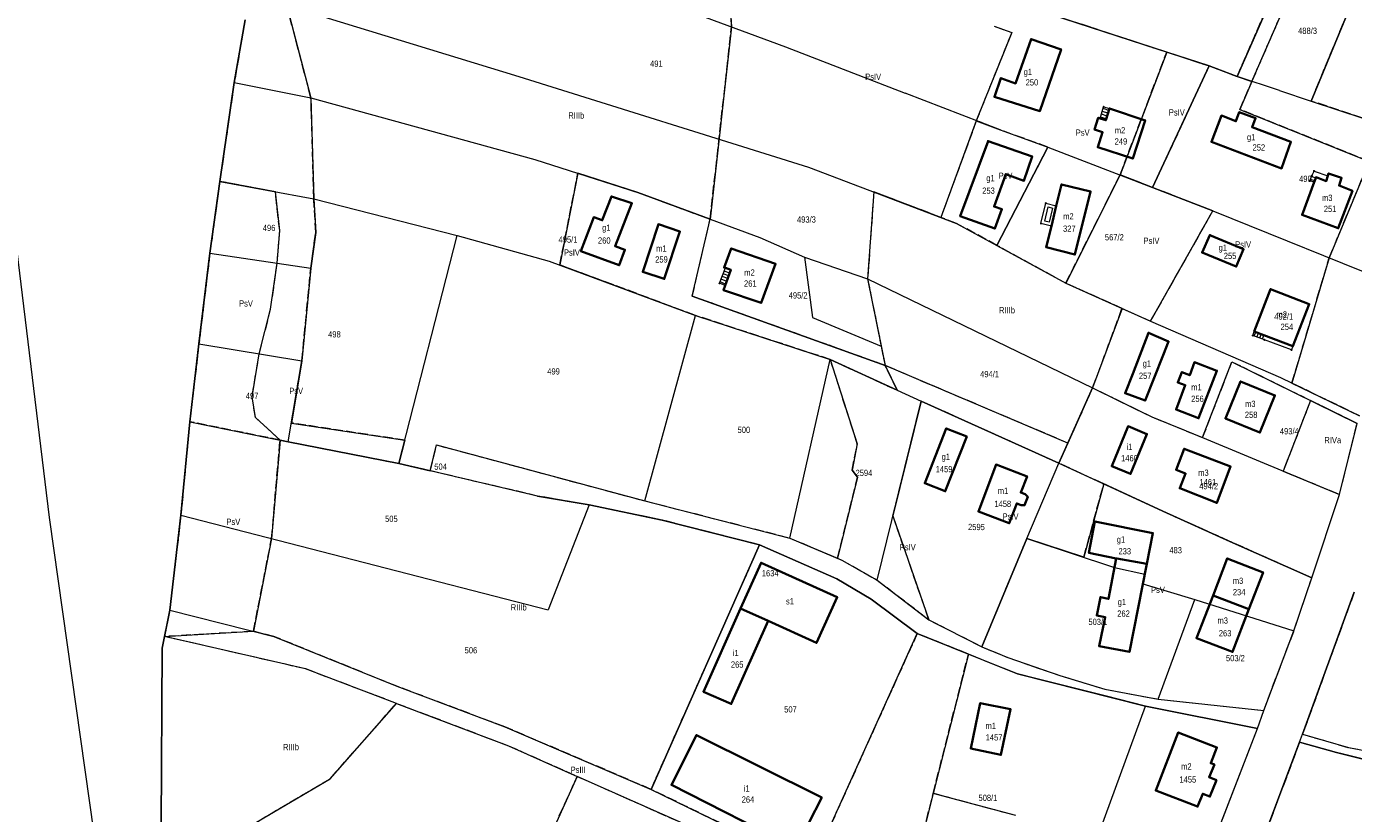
# Model space of a CAD drawing. Header units: metres. Extents: x 7496145 to 7500200, y 5498500 to 5502080.
# Tile 83 of 202: x 7497574 to 7497892, y 5500227 to 5500416. Entities that reach past the tile are written whole.
import ezdxf
from ezdxf.enums import TextEntityAlignment as Align

# ---------------------------------------------------------------- set-up
doc = ezdxf.new("R2010")
doc.units = ezdxf.units.M
doc.header["$MEASUREMENT"] = 0
for name, pattern in [('2.25_0.75', [3, 2.25, -0.75]), ('219-1000', [0]), ('egug-1000', [0])]:
    doc.linetypes.add(name, pattern=pattern)
doc.layers.get('0').update_dxf_attribs({"color": 2, "linetype": 'CONTINUOUS', "lineweight": 5})
for name, color, linetype in [('209-oznaczenie konturu klasyfikacyjnego', 7, 'CONTINUOUS'), ('211-numer działki ewidencyjnej', 7, 'CONTINUOUS'), ('217-kontur klasyfikacyjny', 7, 'CONTINUOUS'), ('218-kontur użytku gruntowego', 7, 'CONTINUOUS'), ('219-działka ewidencyjna', 7, 'CONTINUOUS'), ('312-budynek ewidencyjny', 7, 'CONTINUOUS'), ('312-oznaczenie budynku ewidencyjnego', 7, 'CONTINUOUS'), ('312-oznaczenie budynku ewidencyjnego-Atr117', 7, 'CONTINUOUS'), ('352-schody', 7, 'CONTINUOUS'), ('Punkt budynku', 7, 'CONTINUOUS'), ('wiatrołap', 7, 'CONTINUOUS')]:
    doc.layers.add(name, color=color, linetype=linetype)
doc.styles.get("Standard").update_dxf_attribs({"font": 'Working1250', "width": 0.75})

# ---------------------------------------------------------------- blocks, each defined once
blk = doc.blocks.new('PUNKTBUD')
at = {"color": 0}
blk.add_circle((0, 0), 0.09, dxfattribs=at)

msp = doc.modelspace()

# ---------------------------------------------------------------- linework, layer by layer
at = {"layer": '217-kontur klasyfikacyjny', "color": 3, "linetype": '2.25_0.75', "lineweight": 18, "flags": 128}
for points in [[(7497641.98, 5500398.47), (7497632.33, 5500435.52)], [(7497863.74, 5500403.6), (7497876.61, 5500432.86)], [(7497867.32, 5500402.41), (7497879.92, 5500431.37)], [(7497742.72, 5500415.5), (7497741.76, 5500430.18)], [(7497881.48, 5500397.71), (7497893, 5500425.51)], [(7497806.45, 5500422.7), (7497846.92, 5500409.44)], [(7497626.22, 5500417.19), (7497623.63, 5500402.15)], [(7497737.58, 5500369.42), (7497742.72, 5500415.5)], [(7497805.59, 5500415.6), (7497809.81, 5500414.15)], [(7497809.81, 5500414.15), (7497801.31, 5500393)], [(7497835.74, 5500380), (7497846.92, 5500409.44)], [(7497846.92, 5500409.44), (7497857.07, 5500406.12)], [(7497857.07, 5500406.12), (7497843.49, 5500377.01)], [(7497857.07, 5500406.12), (7497863.74, 5500403.6)], [(7497867.32, 5500402.41), (7497863.74, 5500403.6)], [(7497623.63, 5500402.15), (7497620.16, 5500378.44)], [(7497864.41, 5500395.71), (7497867.32, 5500402.41)], [(7497642.68, 5500374.26), (7497641.98, 5500398.47)], [(7497893.83, 5500393.61), (7497881.48, 5500397.71)], [(7497895.41, 5500383.24), (7497864.41, 5500395.71)], [(7497801.31, 5500393), (7497792.84, 5500369.82)], [(7497807.01, 5500390.79), (7497801.31, 5500393)], [(7497818.47, 5500386.67), (7497807.01, 5500390.79)], [(7497806.26, 5500363.13), (7497818.47, 5500386.67)], [(7497885.81, 5500360.13), (7497895.41, 5500383.24)], [(7497620.16, 5500378.44), (7497617.79, 5500361.23)], [(7497633.46, 5500375.97), (7497620.16, 5500378.44)], [(7497701.57, 5500358.45), (7497705.91, 5500380.42)], [(7497705.91, 5500380.42), (7497720.25, 5500375.82)], [(7497822.73, 5500354.07), (7497835.74, 5500380)], [(7497843.49, 5500377.01), (7497835.74, 5500380)], [(7497634.51, 5500366.73), (7497633.46, 5500375.97)], [(7497643.13, 5500366.22), (7497642.68, 5500374.26)], [(7497720.25, 5500375.82), (7497737.58, 5500369.42)], [(7497776.76, 5500375.94), (7497775.28, 5500355.13)], [(7497792.84, 5500369.82), (7497776.76, 5500375.94)], [(7497850.91, 5500374.11), (7497843.49, 5500377.01)], [(7497843.06, 5500344.97), (7497857.94, 5500371.37)], [(7497854.42, 5500372.74), (7497850.91, 5500374.11)], [(7497857.94, 5500371.37), (7497854.42, 5500372.74)], [(7497733.3, 5500350.96), (7497737.58, 5500369.42)], [(7497796.58, 5500368.4), (7497792.84, 5500369.82)], [(7497806.26, 5500363.13), (7497796.58, 5500368.4)], [(7497633.92, 5500358.86), (7497634.51, 5500366.73)], [(7497641.94, 5500357.68), (7497643.13, 5500366.22)], [(7497822.73, 5500354.07), (7497806.26, 5500363.13)], [(7497617.79, 5500361.23), (7497615.18, 5500339.55)], [(7497632.32, 5500347.86), (7497633.92, 5500358.86)], [(7497734.08, 5500346.35), (7497701.57, 5500358.45)], [(7497876.89, 5500330.13), (7497885.81, 5500360.13)], [(7497639.81, 5500335.46), (7497641.94, 5500357.68)], [(7497775.28, 5500355.13), (7497778.52, 5500339.02)], [(7497836.21, 5500348.04), (7497822.73, 5500354.07)], [(7497779.46, 5500334.37), (7497733.3, 5500350.96)], [(7497629.59, 5500337.16), (7497632.32, 5500347.86)], [(7497766.35, 5500335.79), (7497734.08, 5500346.35)], [(7497829.17, 5500328.99), (7497836.21, 5500348.04)], [(7497836.21, 5500348.04), (7497843.06, 5500344.97)], [(7497615.18, 5500339.55), (7497612.95, 5500320.89)], [(7497627.9, 5500326.85), (7497629.59, 5500337.16)], [(7497778.52, 5500339.02), (7497779.46, 5500334.37)], [(7497637.31, 5500320.58), (7497639.81, 5500335.46)], [(7497772.82, 5500315.59), (7497766.35, 5500335.79)], [(7497766.35, 5500335.79), (7497782.39, 5500328.42)], [(7497782.39, 5500328.42), (7497779.46, 5500334.37)], [(7497823.25, 5500315.77), (7497779.46, 5500334.37)], [(7497855.5, 5500317.08), (7497862.53, 5500335.25)], [(7497862.53, 5500335.25), (7497876.13, 5500328.56)], [(7497893.1, 5500322.31), (7497876.89, 5500330.13)], [(7497628.71, 5500321.88), (7497627.9, 5500326.85)], [(7497823.25, 5500315.77), (7497829.17, 5500328.99)], [(7497829.17, 5500328.99), (7497839.19, 5500324.09)], [(7497876.13, 5500328.56), (7497881.35, 5500325.99)], [(7497781.34, 5500298.34), (7497788.13, 5500325.85)], [(7497788.13, 5500325.85), (7497821.1, 5500310.97)], [(7497839.19, 5500324.09), (7497843.33, 5500322.07)], [(7497881.35, 5500325.99), (7497874.8, 5500309.07)], [(7497881.35, 5500325.99), (7497892.5, 5500320.5)], [(7497612.95, 5500320.89), (7497610.86, 5500298.55)], [(7497634.59, 5500316.51), (7497612.95, 5500320.89)], [(7497634.59, 5500316.51), (7497628.71, 5500321.88)], [(7497664.49, 5500316.48), (7497637.31, 5500320.58)], [(7497843.33, 5500322.07), (7497855.5, 5500317.08)], [(7497888.29, 5500303.48), (7497892.5, 5500320.5)], [(7497632.58, 5500292.95), (7497634.59, 5500316.51)], [(7497634.59, 5500316.51), (7497636.56, 5500316.11)], [(7497636.56, 5500316.11), (7497663.06, 5500310.9)], [(7497663.06, 5500310.9), (7497664.49, 5500316.48)], [(7497670.52, 5500309.14), (7497672.06, 5500315.34)], [(7497672.06, 5500315.34), (7497721.94, 5500301.93)], [(7497771.58, 5500309.31), (7497772.82, 5500315.59)], [(7497821.1, 5500310.97), (7497823.25, 5500315.77)], [(7497670.52, 5500309.14), (7497663.06, 5500310.9)], [(7497831.85, 5500305.99), (7497821.1, 5500310.97)], [(7497696.26, 5500303.1), (7497670.52, 5500309.14)], [(7497768.11, 5500288.18), (7497772.88, 5500307.6)], [(7497772.88, 5500307.6), (7497771.58, 5500309.31)], [(7497874.8, 5500309.07), (7497888.29, 5500303.48)], [(7497827.03, 5500288.42), (7497831.85, 5500305.99)], [(7497845.99, 5500299.44), (7497831.85, 5500305.99)], [(7497708.61, 5500300.95), (7497696.26, 5500303.1)], [(7497721.94, 5500301.93), (7497756.65, 5500293.04)], [(7497610.86, 5500298.55), (7497608.16, 5500275.72)], [(7497726.07, 5500297.33), (7497708.61, 5500300.95)], [(7497789.97, 5500273.46), (7497781.34, 5500298.34)], [(7497862.04, 5500292.23), (7497845.99, 5500299.44)], [(7497749.42, 5500291.38), (7497726.07, 5500297.33)], [(7497628.21, 5500270.69), (7497632.58, 5500292.95)], [(7497756.65, 5500293.04), (7497768.11, 5500288.18)], [(7497802.66, 5500267), (7497813.42, 5500292.93)], [(7497813.42, 5500292.93), (7497827.03, 5500288.42)], [(7497881.64, 5500283.47), (7497862.04, 5500292.23)], [(7497723.45, 5500232.84), (7497749.42, 5500291.38)], [(7497768.11, 5500288.18), (7497769.13, 5500287.75)], [(7497769.13, 5500287.75), (7497777.55, 5500282.98)], [(7497777.55, 5500282.98), (7497789.97, 5500273.46)], [(7497877.36, 5500270.77), (7497881.64, 5500283.47)], [(7497891.8, 5500280.06), (7497879.44, 5500246.05)], [(7497608.16, 5500275.72), (7497606.91, 5500269.45)], [(7497789.97, 5500273.46), (7497802.66, 5500267)], [(7497606.91, 5500269.45), (7497606.36, 5500266.67)], [(7497628.21, 5500270.69), (7497606.91, 5500269.45)], [(7497640.66, 5500261.7), (7497606.91, 5500269.45)], [(7497633.09, 5500269.47), (7497628.21, 5500270.69)], [(7497662.56, 5500257.52), (7497633.09, 5500269.47)], [(7497787.17, 5500270.17), (7497762.37, 5500215.3)], [(7497799.43, 5500265.22), (7497787.17, 5500270.17)], [(7497870.12, 5500251.75), (7497877.36, 5500270.77)], [(7497606.36, 5500266.67), (7497606.12, 5500224.3)], [(7497802.66, 5500267), (7497808.83, 5500264.41)], [(7497790.99, 5500231.88), (7497799.43, 5500265.22)], [(7497808.83, 5500264.41), (7497821.33, 5500260.1)], [(7497662.47, 5500253.44), (7497640.66, 5500261.7)], [(7497821.33, 5500260.1), (7497832.06, 5500256.85)], [(7497688.4, 5500247.81), (7497662.56, 5500257.52)], [(7497832.06, 5500256.85), (7497844.82, 5500254.46)], [(7497646.58, 5500235.37), (7497662.47, 5500253.44)], [(7497662.47, 5500253.44), (7497689.31, 5500243.27)], [(7497844.82, 5500254.46), (7497870.12, 5500251.75)], [(7497723.45, 5500232.84), (7497688.4, 5500247.81)], [(7497878.71, 5500244.1), (7497863.17, 5500202.65)], [(7497887.52, 5500241.66), (7497878.71, 5500244.1)], [(7497879.44, 5500246.05), (7497890.44, 5500242.84)], [(7497689.31, 5500243.27), (7497705.76, 5500235.95)], [(7497900.87, 5500238.36), (7497887.52, 5500241.66)], [(7497890.44, 5500242.84), (7497921.91, 5500236.96)], [(7497608.57, 5500212.99), (7497646.58, 5500235.37)], [(7497682.89, 5500185.48), (7497705.76, 5500235.95)], [(7497705.76, 5500235.95), (7497745.69, 5500218.18)], [(7497761.86, 5500214.11), (7497723.45, 5500232.84)], [(7497784.19, 5500205.02), (7497790.99, 5500231.88)], [(7497810.8, 5500226.54), (7497790.99, 5500231.88)]]:
    msp.add_lwpolyline(points, dxfattribs=at)
at = {"layer": '218-kontur użytku gruntowego', "color": 3, "linetype": 'egug-1000', "lineweight": 18, "flags": 128}
for points in [[(7497632.33, 5500435.52), (7497641.98, 5500398.47)], [(7497876.61, 5500432.86), (7497863.74, 5500403.6)], [(7497867.32, 5500402.41), (7497879.92, 5500431.37)], [(7497741.76, 5500430.18), (7497742.72, 5500415.5)], [(7497893, 5500425.51), (7497881.48, 5500397.71)], [(7497846.92, 5500409.44), (7497806.45, 5500422.7)], [(7497626.22, 5500417.19), (7497623.63, 5500402.15)], [(7497742.72, 5500415.5), (7497737.58, 5500369.42)], [(7497805.59, 5500415.6), (7497809.81, 5500414.15)], [(7497809.81, 5500414.15), (7497801.31, 5500393)], [(7497846.92, 5500409.44), (7497835.74, 5500380)], [(7497857.07, 5500406.12), (7497846.92, 5500409.44)], [(7497857.07, 5500406.12), (7497843.49, 5500377.01)], [(7497863.74, 5500403.6), (7497857.07, 5500406.12)], [(7497863.74, 5500403.6), (7497867.32, 5500402.41)], [(7497623.63, 5500402.15), (7497620.16, 5500378.44)], [(7497867.32, 5500402.41), (7497864.41, 5500395.71)], [(7497641.98, 5500398.47), (7497642.68, 5500374.26)], [(7497881.48, 5500397.71), (7497893.83, 5500393.61)], [(7497567.31, 5500395.88), (7497579.3, 5500297.93)], [(7497864.41, 5500395.71), (7497895.41, 5500383.24)], [(7497801.31, 5500393), (7497792.84, 5500369.82)], [(7497801.31, 5500393), (7497807.01, 5500390.79)], [(7497807.01, 5500390.79), (7497818.47, 5500386.67)], [(7497818.47, 5500386.67), (7497806.26, 5500363.13)], [(7497895.41, 5500383.24), (7497885.81, 5500360.13)], [(7497620.16, 5500378.44), (7497617.79, 5500361.23)], [(7497633.46, 5500375.97), (7497620.16, 5500378.44)], [(7497705.91, 5500380.42), (7497701.57, 5500358.45)], [(7497720.25, 5500375.82), (7497705.91, 5500380.42)], [(7497835.74, 5500380), (7497822.73, 5500354.07)], [(7497843.49, 5500377.01), (7497835.74, 5500380)], [(7497634.51, 5500366.73), (7497633.46, 5500375.97)], [(7497642.68, 5500374.26), (7497643.13, 5500366.22)], [(7497737.58, 5500369.42), (7497720.25, 5500375.82)], [(7497776.76, 5500375.94), (7497775.28, 5500355.13)], [(7497792.84, 5500369.82), (7497776.76, 5500375.94)], [(7497850.91, 5500374.11), (7497843.49, 5500377.01)], [(7497843.06, 5500344.97), (7497857.94, 5500371.37)], [(7497854.42, 5500372.74), (7497850.91, 5500374.11)], [(7497857.94, 5500371.37), (7497854.42, 5500372.74)], [(7497733.3, 5500350.96), (7497737.58, 5500369.42)], [(7497737.58, 5500369.42), (7497749.5, 5500365.03)], [(7497792.84, 5500369.82), (7497796.58, 5500368.4)], [(7497796.58, 5500368.4), (7497806.26, 5500363.13)], [(7497633.92, 5500358.86), (7497634.51, 5500366.73)], [(7497643.13, 5500366.22), (7497641.94, 5500357.68)], [(7497749.5, 5500365.03), (7497760.15, 5500360.31)], [(7497806.26, 5500363.13), (7497822.73, 5500354.07)], [(7497617.79, 5500361.23), (7497615.18, 5500339.55)], [(7497632.32, 5500347.86), (7497633.92, 5500358.86)], [(7497701.57, 5500358.45), (7497734.08, 5500346.35)], [(7497760.15, 5500360.31), (7497762.1, 5500345.86)], [(7497885.81, 5500360.13), (7497876.89, 5500330.13)], [(7497641.94, 5500357.68), (7497639.81, 5500335.46)], [(7497775.28, 5500355.13), (7497778.52, 5500339.02)], [(7497822.73, 5500354.07), (7497836.21, 5500348.04)], [(7497779.46, 5500334.37), (7497733.3, 5500350.96)], [(7497629.59, 5500337.16), (7497632.32, 5500347.86)], [(7497734.08, 5500346.35), (7497766.35, 5500335.79)], [(7497762.1, 5500345.86), (7497778.52, 5500339.02)], [(7497836.21, 5500348.04), (7497829.17, 5500328.99)], [(7497836.21, 5500348.04), (7497843.06, 5500344.97)], [(7497615.18, 5500339.55), (7497612.95, 5500320.89)], [(7497627.9, 5500326.85), (7497629.59, 5500337.16)], [(7497778.52, 5500339.02), (7497779.46, 5500334.37)], [(7497639.81, 5500335.46), (7497637.31, 5500320.58)], [(7497766.35, 5500335.79), (7497772.82, 5500315.59)], [(7497782.39, 5500328.42), (7497766.35, 5500335.79)], [(7497823.25, 5500315.77), (7497779.46, 5500334.37)], [(7497779.46, 5500334.37), (7497782.39, 5500328.42)], [(7497855.5, 5500317.08), (7497862.53, 5500335.25)], [(7497862.53, 5500335.25), (7497876.13, 5500328.56)], [(7497876.89, 5500330.13), (7497893.1, 5500322.31)], [(7497628.71, 5500321.88), (7497627.9, 5500326.85)], [(7497829.17, 5500328.99), (7497823.25, 5500315.77)], [(7497829.17, 5500328.99), (7497839.19, 5500324.09)], [(7497876.13, 5500328.56), (7497881.35, 5500325.99)], [(7497788.13, 5500325.85), (7497781.34, 5500298.34)], [(7497821.1, 5500310.97), (7497788.13, 5500325.85)], [(7497839.19, 5500324.09), (7497843.33, 5500322.07)], [(7497881.35, 5500325.99), (7497874.8, 5500309.07)], [(7497892.5, 5500320.5), (7497881.35, 5500325.99)], [(7497612.95, 5500320.89), (7497610.86, 5500298.55)], [(7497612.95, 5500320.89), (7497634.59, 5500316.51)], [(7497634.59, 5500316.51), (7497628.71, 5500321.88)], [(7497637.31, 5500320.58), (7497664.49, 5500316.48)], [(7497843.33, 5500322.07), (7497855.5, 5500317.08)], [(7497888.29, 5500303.48), (7497892.5, 5500320.5)], [(7497634.59, 5500316.51), (7497632.58, 5500292.95)], [(7497636.56, 5500316.11), (7497634.59, 5500316.51)], [(7497663.06, 5500310.9), (7497636.56, 5500316.11)], [(7497664.49, 5500316.48), (7497663.06, 5500310.9)], [(7497670.52, 5500309.14), (7497672.06, 5500315.34)], [(7497672.06, 5500315.34), (7497721.94, 5500301.93)], [(7497772.82, 5500315.59), (7497771.58, 5500309.31)], [(7497823.25, 5500315.77), (7497821.1, 5500310.97)], [(7497670.52, 5500309.14), (7497663.06, 5500310.9)], [(7497821.1, 5500310.97), (7497831.85, 5500305.99)], [(7497696.26, 5500303.1), (7497670.52, 5500309.14)], [(7497772.88, 5500307.6), (7497768.11, 5500288.18)], [(7497771.58, 5500309.31), (7497772.88, 5500307.6)], [(7497874.8, 5500309.07), (7497888.29, 5500303.48)], [(7497831.85, 5500305.99), (7497827.03, 5500288.42)], [(7497845.99, 5500299.44), (7497831.85, 5500305.99)], [(7497708.61, 5500300.95), (7497696.26, 5500303.1)], [(7497721.94, 5500301.93), (7497756.65, 5500293.04)], [(7497881.64, 5500283.47), (7497888.29, 5500303.48)], [(7497579.3, 5500297.93), (7497610.26, 5500078.75)], [(7497610.86, 5500298.55), (7497608.16, 5500275.72)], [(7497726.07, 5500297.33), (7497708.61, 5500300.95)], [(7497781.34, 5500298.34), (7497789.97, 5500273.46)], [(7497862.04, 5500292.23), (7497845.99, 5500299.44)], [(7497749.42, 5500291.38), (7497726.07, 5500297.33)], [(7497632.58, 5500292.95), (7497628.21, 5500270.69)], [(7497756.65, 5500293.04), (7497768.11, 5500288.18)], [(7497813.42, 5500292.93), (7497802.66, 5500267)], [(7497827.03, 5500288.42), (7497813.42, 5500292.93)], [(7497881.64, 5500283.47), (7497862.04, 5500292.23)], [(7497749.42, 5500291.38), (7497723.45, 5500232.84)], [(7497767.95, 5500283.28), (7497749.42, 5500291.38)], [(7497768.11, 5500288.18), (7497769.13, 5500287.75)], [(7497769.13, 5500287.75), (7497777.55, 5500282.98)], [(7497776.14, 5500278.39), (7497767.95, 5500283.28)], [(7497777.55, 5500282.98), (7497789.97, 5500273.46)], [(7497877.36, 5500270.77), (7497881.64, 5500283.47)], [(7497891.8, 5500280.06), (7497879.44, 5500246.05)], [(7497608.16, 5500275.72), (7497606.91, 5500269.45)], [(7497787.17, 5500270.17), (7497776.14, 5500278.39)], [(7497789.97, 5500273.46), (7497802.66, 5500267)], [(7497606.91, 5500269.45), (7497606.36, 5500266.67)], [(7497606.91, 5500269.45), (7497628.21, 5500270.69)], [(7497640.66, 5500261.7), (7497606.91, 5500269.45)], [(7497628.21, 5500270.69), (7497633.09, 5500269.47)], [(7497633.09, 5500269.47), (7497662.56, 5500257.52)], [(7497762.37, 5500215.3), (7497787.17, 5500270.17)], [(7497799.43, 5500265.22), (7497787.17, 5500270.17)], [(7497870.12, 5500251.75), (7497877.36, 5500270.77)], [(7497606.36, 5500266.67), (7497606.12, 5500224.3)], [(7497802.66, 5500267), (7497808.83, 5500264.41)], [(7497799.43, 5500265.22), (7497790.99, 5500231.88)], [(7497804.3, 5500263.25), (7497799.43, 5500265.22)], [(7497811.18, 5500260.47), (7497804.3, 5500263.25)], [(7497808.83, 5500264.41), (7497821.33, 5500260.1)], [(7497662.47, 5500253.44), (7497640.66, 5500261.7)], [(7497815.28, 5500259.44), (7497811.18, 5500260.47)], [(7497821.33, 5500260.1), (7497832.06, 5500256.85)], [(7497662.56, 5500257.52), (7497688.4, 5500247.81)], [(7497832.48, 5500255.13), (7497815.28, 5500259.44)], [(7497832.06, 5500256.85), (7497844.82, 5500254.46)], [(7497646.58, 5500235.37), (7497662.47, 5500253.44)], [(7497662.47, 5500253.44), (7497689.31, 5500243.27)], [(7497841.79, 5500252.8), (7497832.48, 5500255.13)], [(7497844.82, 5500254.46), (7497870.12, 5500251.75)], [(7497868.61, 5500247.38), (7497841.79, 5500252.8)], [(7497688.4, 5500247.81), (7497723.45, 5500232.84)], [(7497859, 5500222.46), (7497868.61, 5500247.38)], [(7497878.71, 5500244.1), (7497863.17, 5500202.65)], [(7497887.52, 5500241.66), (7497878.71, 5500244.1)], [(7497879.44, 5500246.05), (7497890.44, 5500242.84)], [(7497689.31, 5500243.27), (7497705.76, 5500235.95)], [(7497900.87, 5500238.36), (7497887.52, 5500241.66)], [(7497890.44, 5500242.84), (7497921.91, 5500236.96)], [(7497608.57, 5500212.99), (7497646.58, 5500235.37)], [(7497705.76, 5500235.95), (7497682.89, 5500185.48)], [(7497745.69, 5500218.18), (7497705.76, 5500235.95)], [(7497723.45, 5500232.84), (7497761.86, 5500214.11)], [(7497790.99, 5500231.88), (7497784.19, 5500205.02)], [(7497810.8, 5500226.54), (7497790.99, 5500231.88)]]:
    msp.add_lwpolyline(points, dxfattribs=at)
at = {"layer": '219-działka ewidencyjna', "color": 3, "linetype": '219-1000', "lineweight": 18, "flags": 128}
for points in [[(7497863.74, 5500403.6), (7497876.61, 5500432.86)], [(7497717.14, 5500424.99), (7497755.66, 5500410.7)], [(7497881.48, 5500397.71), (7497893, 5500425.51)], [(7497806.45, 5500422.7), (7497857.07, 5500406.12)], [(7497638.27, 5500419.92), (7497691.79, 5500403.55)], [(7497623.63, 5500402.15), (7497626.22, 5500417.19)], [(7497623.63, 5500402.15), (7497626.22, 5500417.19)], [(7497755.66, 5500410.7), (7497784.3, 5500399.59)], [(7497843.49, 5500377.01), (7497857.07, 5500406.12)], [(7497857.07, 5500406.12), (7497863.74, 5500403.6)], [(7497691.79, 5500403.55), (7497761.09, 5500381.89)], [(7497873.89, 5500400.23), (7497863.74, 5500403.6)], [(7497620.16, 5500378.44), (7497623.63, 5500402.15)], [(7497620.16, 5500378.44), (7497623.63, 5500402.15)], [(7497623.63, 5500402.15), (7497641.98, 5500398.47)], [(7497807.01, 5500390.79), (7497784.3, 5500399.59)], [(7497873.89, 5500400.23), (7497881.48, 5500397.71)], [(7497641.98, 5500398.47), (7497695.58, 5500383.73)], [(7497881.48, 5500397.71), (7497893.83, 5500393.61)], [(7497807.01, 5500390.79), (7497818.47, 5500386.67)], [(7497695.58, 5500383.73), (7497720.25, 5500375.82)], [(7497806.26, 5500363.13), (7497818.47, 5500386.67)], [(7497818.47, 5500386.67), (7497843.49, 5500377.01)], [(7497761.09, 5500381.89), (7497796.58, 5500368.4)], [(7497617.79, 5500361.23), (7497620.16, 5500378.44)], [(7497617.79, 5500361.23), (7497620.16, 5500378.44)], [(7497620.16, 5500378.44), (7497642.68, 5500374.26)], [(7497642.68, 5500374.26), (7497677.01, 5500365.47)], [(7497642.68, 5500374.26), (7497643.13, 5500366.22)], [(7497720.25, 5500375.82), (7497737.58, 5500369.42)], [(7497843.49, 5500377.01), (7497850.91, 5500374.11)], [(7497843.06, 5500344.97), (7497857.94, 5500371.37)], [(7497850.91, 5500374.11), (7497857.94, 5500371.37)], [(7497857.94, 5500371.37), (7497902.23, 5500353.51)], [(7497733.3, 5500350.96), (7497737.58, 5500369.42)], [(7497737.58, 5500369.42), (7497749.5, 5500365.03)], [(7497796.58, 5500368.4), (7497806.26, 5500363.13)], [(7497641.94, 5500357.68), (7497643.13, 5500366.22)], [(7497663.06, 5500310.9), (7497677.01, 5500365.47)], [(7497677.01, 5500365.47), (7497699.06, 5500359.38)], [(7497749.5, 5500365.03), (7497760.15, 5500360.31)], [(7497806.26, 5500363.13), (7497822.73, 5500354.07)], [(7497615.18, 5500339.55), (7497617.79, 5500361.23)], [(7497615.18, 5500339.55), (7497617.79, 5500361.23)], [(7497617.79, 5500361.23), (7497641.94, 5500357.68)], [(7497699.06, 5500359.38), (7497734.08, 5500346.35)], [(7497760.15, 5500360.31), (7497775.28, 5500355.13)], [(7497775.28, 5500355.13), (7497829.17, 5500328.99)], [(7497775.28, 5500355.13), (7497779.46, 5500334.37)], [(7497822.73, 5500354.07), (7497843.06, 5500344.97)], [(7497733.3, 5500350.96), (7497779.46, 5500334.37)], [(7497721.94, 5500301.93), (7497734.08, 5500346.35)], [(7497734.08, 5500346.35), (7497766.35, 5500335.79)], [(7497843.06, 5500344.97), (7497874.15, 5500331.45)], [(7497612.95, 5500320.89), (7497615.18, 5500339.55)], [(7497612.95, 5500320.89), (7497615.18, 5500339.55)], [(7497615.18, 5500339.55), (7497639.81, 5500335.46)], [(7497636.56, 5500316.11), (7497639.81, 5500335.46)], [(7497756.65, 5500293.04), (7497766.35, 5500335.79)], [(7497766.35, 5500335.79), (7497782.39, 5500328.42)], [(7497779.46, 5500334.37), (7497782.39, 5500328.42)], [(7497855.5, 5500317.08), (7497862.53, 5500335.25)], [(7497862.53, 5500335.25), (7497892.5, 5500320.5)], [(7497874.15, 5500331.45), (7497893.1, 5500322.31)], [(7497782.39, 5500328.42), (7497788.13, 5500325.85)], [(7497821.1, 5500310.97), (7497829.17, 5500328.99)], [(7497829.17, 5500328.99), (7497843.33, 5500322.07)], [(7497777.55, 5500282.98), (7497788.13, 5500325.85)], [(7497788.13, 5500325.85), (7497821.1, 5500310.97)], [(7497610.86, 5500298.55), (7497612.95, 5500320.89)], [(7497610.86, 5500298.55), (7497612.95, 5500320.89)], [(7497612.95, 5500320.89), (7497636.56, 5500316.11)], [(7497843.33, 5500322.07), (7497855.5, 5500317.08)], [(7497888.29, 5500303.48), (7497892.5, 5500320.5)], [(7497855.5, 5500317.08), (7497888.29, 5500303.48)], [(7497636.56, 5500316.11), (7497663.06, 5500310.9)], [(7497670.52, 5500309.14), (7497672.06, 5500315.34)], [(7497672.06, 5500315.34), (7497721.94, 5500301.93)], [(7497663.06, 5500310.9), (7497670.52, 5500309.14)], [(7497813.42, 5500292.93), (7497821.1, 5500310.97)], [(7497821.1, 5500310.97), (7497845.99, 5500299.44)], [(7497696.26, 5500303.1), (7497670.52, 5500309.14)], [(7497696.26, 5500303.1), (7497708.61, 5500300.95)], [(7497721.94, 5500301.93), (7497756.65, 5500293.04)], [(7497881.64, 5500283.47), (7497888.29, 5500303.48)], [(7497608.16, 5500275.72), (7497610.86, 5500298.55)], [(7497608.16, 5500275.72), (7497610.86, 5500298.55)], [(7497610.86, 5500298.55), (7497698.81, 5500275.86)], [(7497708.61, 5500300.95), (7497698.81, 5500275.86)], [(7497708.61, 5500300.95), (7497726.07, 5500297.33)], [(7497845.99, 5500299.44), (7497862.04, 5500292.23)], [(7497726.07, 5500297.33), (7497749.42, 5500291.38)], [(7497756.65, 5500293.04), (7497769.13, 5500287.75)], [(7497802.66, 5500267), (7497813.42, 5500292.93)], [(7497813.42, 5500292.93), (7497834.39, 5500285.98)], [(7497862.04, 5500292.23), (7497881.64, 5500283.47)], [(7497723.45, 5500232.84), (7497749.42, 5500291.38)], [(7497749.42, 5500291.38), (7497767.95, 5500283.28)], [(7497769.13, 5500287.75), (7497777.55, 5500282.98)], [(7497834.39, 5500285.98), (7497841.67, 5500284.35)], [(7497767.95, 5500283.28), (7497776.14, 5500278.39)], [(7497777.55, 5500282.98), (7497789.97, 5500273.46)], [(7497841.22, 5500282.08), (7497841.67, 5500284.35)], [(7497841.22, 5500282.08), (7497853.64, 5500278.31)], [(7497877.36, 5500270.77), (7497881.64, 5500283.47)], [(7497879.44, 5500246.05), (7497891.8, 5500280.06)], [(7497606.36, 5500266.67), (7497608.16, 5500275.72)], [(7497606.36, 5500266.67), (7497608.16, 5500275.72)], [(7497608.16, 5500275.72), (7497633.09, 5500269.47)], [(7497776.14, 5500278.39), (7497787.17, 5500270.17)], [(7497844.82, 5500254.46), (7497853.64, 5500278.31)], [(7497853.64, 5500278.31), (7497877.36, 5500270.77)], [(7497789.97, 5500273.46), (7497802.66, 5500267)], [(7497633.09, 5500269.47), (7497662.56, 5500257.52)], [(7497762.37, 5500215.3), (7497787.17, 5500270.17)], [(7497787.17, 5500270.17), (7497811.18, 5500260.47)], [(7497870.12, 5500251.75), (7497877.36, 5500270.77)], [(7497606.12, 5500224.3), (7497606.36, 5500266.67)], [(7497606.12, 5500224.3), (7497606.36, 5500266.67)], [(7497802.66, 5500267), (7497808.83, 5500264.41)], [(7497808.83, 5500264.41), (7497821.33, 5500260.1)], [(7497811.18, 5500260.47), (7497841.79, 5500252.8)], [(7497821.33, 5500260.1), (7497832.06, 5500256.85)], [(7497662.56, 5500257.52), (7497688.4, 5500247.81)], [(7497832.06, 5500256.85), (7497844.82, 5500254.46)], [(7497844.82, 5500254.46), (7497870.12, 5500251.75)], [(7497819.96, 5500192.93), (7497841.79, 5500252.8)], [(7497841.79, 5500252.8), (7497868.61, 5500247.38)], [(7497868.61, 5500247.38), (7497870.12, 5500251.75)], [(7497688.4, 5500247.81), (7497723.45, 5500232.84)], [(7497844.22, 5500184.12), (7497868.61, 5500247.38)], [(7497853.67, 5500177.33), (7497878.71, 5500244.1)], [(7497878.71, 5500244.1), (7497879.44, 5500246.05)], [(7497878.71, 5500244.1), (7497887.52, 5500241.66)], [(7497879.44, 5500246.05), (7497890.44, 5500242.84)], [(7497887.52, 5500241.66), (7497903.49, 5500237.71)], [(7497890.44, 5500242.84), (7497921.91, 5500236.96)], [(7497723.45, 5500232.84), (7497761.86, 5500214.11)]]:
    msp.add_lwpolyline(points, dxfattribs=at)
at = {"layer": '312-budynek ewidencyjny', "color": 7, "linetype": 'Continuous', "lineweight": 35, "flags": 128}
for points in [[(7497810.7, 5500401.94), (7497814.45, 5500412.56)], [(7497814.45, 5500412.56), (7497821.66, 5500410.01)], [(7497821.66, 5500410.01), (7497816.52, 5500395.31)], [(7497805.64, 5500398.75), (7497807.2, 5500403.17)], [(7497807.2, 5500403.17), (7497810.7, 5500401.94)], [(7497816.52, 5500395.31), (7497805.64, 5500398.75)], [(7497829.65, 5500390.87), (7497830.52, 5500393.68)], [(7497830.52, 5500393.68), (7497830.94, 5500393.55)], [(7497830.94, 5500393.55), (7497832.33, 5500393.12)], [(7497832.33, 5500393.12), (7497833.19, 5500395.9)], [(7497833.19, 5500395.9), (7497841.78, 5500393.07)], [(7497857.65, 5500387.91), (7497860.04, 5500394.2)], [(7497860.04, 5500394.2), (7497863.48, 5500392.9)], [(7497863.48, 5500392.9), (7497864.29, 5500395.03)], [(7497864.29, 5500395.03), (7497868.19, 5500393.58)], [(7497868.19, 5500393.58), (7497867.37, 5500391.43)], [(7497831.54, 5500390.27), (7497829.65, 5500390.87)], [(7497830.38, 5500386.64), (7497831.54, 5500390.27)], [(7497841.78, 5500393.07), (7497838.78, 5500383.96)], [(7497867.37, 5500391.43), (7497876.6, 5500387.93)], [(7497797.47, 5500370.11), (7497804.11, 5500388.13)], [(7497804.11, 5500388.13), (7497814.72, 5500384.41)], [(7497874.36, 5500381.58), (7497857.65, 5500387.91)], [(7497876.6, 5500387.93), (7497874.36, 5500381.58)], [(7497814.72, 5500384.41), (7497812.72, 5500378.63)], [(7497838.78, 5500383.96), (7497830.38, 5500386.64)], [(7497808.37, 5500380.21), (7497805.55, 5500372.47)], [(7497812.72, 5500378.63), (7497808.37, 5500380.21)], [(7497820.47, 5500372.63), (7497821.71, 5500377.73)], [(7497821.71, 5500377.73), (7497828.67, 5500376.05)], [(7497879.32, 5500370.46), (7497882.23, 5500378.24)], [(7497882.23, 5500378.24), (7497882.67, 5500379.43)], [(7497882.67, 5500379.43), (7497885.06, 5500378.54)], [(7497885.06, 5500378.54), (7497885.5, 5500379.8)], [(7497885.5, 5500379.8), (7497885.68, 5500380.33)], [(7497885.68, 5500380.33), (7497888.78, 5500379.27)], [(7497888.78, 5500379.27), (7497888.17, 5500377.47)], [(7497888.17, 5500377.47), (7497891.35, 5500376.22)], [(7497711.74, 5500369.13), (7497713.97, 5500374.87)], [(7497713.97, 5500374.87), (7497718.83, 5500373.25)], [(7497828.67, 5500376.05), (7497824.93, 5500360.94)], [(7497891.35, 5500376.22), (7497887.99, 5500367.22)], [(7497718.83, 5500373.25), (7497714.83, 5500362.95)], [(7497805.55, 5500372.47), (7497807.44, 5500371.78)], [(7497807.44, 5500371.78), (7497805.76, 5500367.16)], [(7497819.28, 5500367.77), (7497820.47, 5500372.63)], [(7497706.6, 5500361.78), (7497709.75, 5500369.9)], [(7497709.75, 5500369.9), (7497711.74, 5500369.13)], [(7497721.48, 5500356.76), (7497725.17, 5500368.18)], [(7497725.17, 5500368.18), (7497730.32, 5500366.44)], [(7497805.76, 5500367.16), (7497797.47, 5500370.11)], [(7497887.99, 5500367.22), (7497879.32, 5500370.46)], [(7497730.32, 5500366.44), (7497726.59, 5500355.09)], [(7497818.05, 5500362.7), (7497819.28, 5500367.77)], [(7497855.36, 5500361.44), (7497857.26, 5500365.6)], [(7497857.26, 5500365.6), (7497865.29, 5500362.25)], [(7497715.77, 5500358.39), (7497706.6, 5500361.78)], [(7497714.83, 5500362.95), (7497717.14, 5500362.1)], [(7497717.14, 5500362.1), (7497715.77, 5500358.39)], [(7497740.9, 5500357.87), (7497742.6, 5500362.39)], [(7497742.6, 5500362.39), (7497753.23, 5500358.7)], [(7497824.93, 5500360.94), (7497818.05, 5500362.7)], [(7497863.57, 5500358.07), (7497855.36, 5500361.44)], [(7497865.29, 5500362.25), (7497863.57, 5500358.07)], [(7497753.23, 5500358.7), (7497749.78, 5500349.34)], [(7497726.59, 5500355.09), (7497721.48, 5500356.76)], [(7497741.22, 5500357.75), (7497740.9, 5500357.87)], [(7497741.17, 5500353.53), (7497742.57, 5500357.24)], [(7497742.57, 5500357.24), (7497741.22, 5500357.75)], [(7497740.76, 5500352.43), (7497741.17, 5500353.53)], [(7497749.78, 5500349.34), (7497740.76, 5500352.43)], [(7497867.88, 5500342.49), (7497871.77, 5500352.65)], [(7497871.77, 5500352.65), (7497881.01, 5500349.03)], [(7497881.01, 5500349.03), (7497877.13, 5500339)], [(7497877.13, 5500339), (7497867.88, 5500342.49)], [(7497838.76, 5500332.35), (7497842.57, 5500342.2)], [(7497842.57, 5500342.2), (7497847.33, 5500340.11)], [(7497847.33, 5500340.11), (7497846.02, 5500336.81)], [(7497846.02, 5500336.81), (7497841.73, 5500325.98)], [(7497852.41, 5500332.06), (7497853.55, 5500335.12)], [(7497853.55, 5500335.12), (7497858.93, 5500333.11)], [(7497858.93, 5500333.11), (7497854.55, 5500321.71)], [(7497836.97, 5500327.7), (7497838.76, 5500332.35)], [(7497849.58, 5500330.29), (7497850.52, 5500332.77)], [(7497851.33, 5500329.63), (7497849.58, 5500330.29)], [(7497850.52, 5500332.77), (7497852.41, 5500332.06)], [(7497860.99, 5500321.67), (7497864.57, 5500330.52)], [(7497864.57, 5500330.52), (7497872.82, 5500327.19)], [(7497841.73, 5500325.98), (7497836.97, 5500327.7)], [(7497849.13, 5500323.81), (7497851.33, 5500329.63)], [(7497872.82, 5500327.19), (7497869.24, 5500318.33)], [(7497854.55, 5500321.71), (7497849.13, 5500323.81)], [(7497869.24, 5500318.33), (7497860.99, 5500321.67)], [(7497788.99, 5500306.14), (7497794.11, 5500319.26)], [(7497799.01, 5500317.35), (7497793.89, 5500304.23)], [(7497794.11, 5500319.26), (7497799.01, 5500317.35)], [(7497833.78, 5500310.26), (7497837.68, 5500319.79)], [(7497837.68, 5500319.79), (7497842.16, 5500317.95)], [(7497842.16, 5500317.95), (7497838.26, 5500308.43)], [(7497849.17, 5500309.37), (7497851.1, 5500314.41)], [(7497851.1, 5500314.41), (7497862.21, 5500310.17)], [(7497801.8, 5500299.4), (7497806.04, 5500310.62)], [(7497806.04, 5500310.62), (7497813.45, 5500307.81)], [(7497813.45, 5500307.81), (7497811.97, 5500303.91)], [(7497838.26, 5500308.43), (7497833.78, 5500310.26)], [(7497851.41, 5500308.51), (7497849.17, 5500309.37)], [(7497850.01, 5500304.96), (7497851.41, 5500308.51)], [(7497862.21, 5500310.17), (7497858.88, 5500301.44)], [(7497793.89, 5500304.23), (7497788.99, 5500306.14)], [(7497858.88, 5500301.44), (7497850.01, 5500304.96)], [(7497810.99, 5500301.31), (7497809.2, 5500296.6)], [(7497812.02, 5500300.92), (7497810.99, 5500301.31)], [(7497811.97, 5500303.91), (7497813, 5500303.52)], [(7497813.61, 5500302.87), (7497812.87, 5500300.92)], [(7497813, 5500303.52), (7497813.61, 5500302.87)], [(7497809.2, 5500296.6), (7497801.8, 5500299.4)], [(7497812.87, 5500300.92), (7497812.02, 5500300.92)], [(7497828.28, 5500289.52), (7497829.67, 5500297.02)], [(7497829.67, 5500297.02), (7497843.61, 5500294.19)], [(7497843.61, 5500294.19), (7497842.17, 5500286.86)], [(7497834.81, 5500288.15), (7497828.28, 5500289.52)], [(7497744.84, 5500276.19), (7497749.8, 5500287.11)], [(7497749.8, 5500287.11), (7497768.01, 5500278.84)], [(7497832.94, 5500278.49), (7497834.81, 5500288.15)], [(7497834.92, 5500288.13), (7497834.81, 5500288.15)], [(7497834.81, 5500288.15), (7497834.92, 5500288.13)], [(7497842.17, 5500286.86), (7497834.92, 5500288.13)], [(7497834.92, 5500288.13), (7497842.17, 5500286.86)], [(7497842.17, 5500286.86), (7497837.96, 5500265.76)], [(7497857.99, 5500279.27), (7497861.37, 5500288.11)], [(7497861.37, 5500288.11), (7497869.97, 5500284.81)], [(7497869.97, 5500284.81), (7497866.59, 5500275.98)], [(7497768.01, 5500278.84), (7497763.05, 5500267.92)], [(7497830.18, 5500274.49), (7497831.02, 5500278.86)], [(7497831.02, 5500278.86), (7497832.94, 5500278.49)], [(7497854.04, 5500269.07), (7497857.99, 5500279.27)], [(7497857.99, 5500279.27), (7497866.59, 5500275.98)], [(7497866.59, 5500275.98), (7497857.99, 5500279.27)], [(7497736, 5500256.23), (7497744.84, 5500276.19)], [(7497744.84, 5500276.19), (7497751.45, 5500273.2)], [(7497751.45, 5500273.2), (7497744.84, 5500276.19)], [(7497866.59, 5500275.98), (7497862.69, 5500265.78)], [(7497751.45, 5500273.2), (7497742.63, 5500253.29)], [(7497763.05, 5500267.92), (7497751.45, 5500273.2)], [(7497832.18, 5500274.06), (7497830.18, 5500274.49)], [(7497830.75, 5500267.15), (7497832.18, 5500274.06)], [(7497837.96, 5500265.76), (7497830.75, 5500267.15)], [(7497862.69, 5500265.78), (7497854.04, 5500269.07)], [(7497742.63, 5500253.29), (7497736, 5500256.23)], [(7497800.02, 5500242.61), (7497802.26, 5500253.49)], [(7497802.26, 5500253.49), (7497809.51, 5500252.07)], [(7497809.51, 5500252.07), (7497807.21, 5500241.1)], [(7497728.32, 5500233.89), (7497734.27, 5500245.82)], [(7497734.27, 5500245.82), (7497764.29, 5500230.88)], [(7497844.32, 5500232.54), (7497849.67, 5500246.45)], [(7497849.67, 5500246.45), (7497858.89, 5500242.9)], [(7497807.21, 5500241.1), (7497800.02, 5500242.61)], [(7497858.89, 5500242.9), (7497857.44, 5500239.12)], [(7497858.31, 5500238.79), (7497857.08, 5500235.76)], [(7497857.44, 5500239.12), (7497858.31, 5500238.79)], [(7497857.08, 5500235.76), (7497858.79, 5500235.05)], [(7497858.79, 5500235.05), (7497857.25, 5500231.09)], [(7497758.12, 5500218.77), (7497728.32, 5500233.89)], [(7497854.3, 5500228.7), (7497844.32, 5500232.54)], [(7497855.52, 5500231.77), (7497854.3, 5500228.7)], [(7497857.25, 5500231.09), (7497855.52, 5500231.77)], [(7497764.29, 5500230.88), (7497758.12, 5500218.77)]]:
    msp.add_lwpolyline(points, dxfattribs=at)
at = {"layer": '352-schody', "color": 7, "linetype": 'Continuous', "lineweight": 18, "flags": 128}
for points in [[(7497830.94, 5500393.55), (7497831.8, 5500396.33), (7497833.19, 5500395.9), (7497832.33, 5500393.12)], [(7497830.94, 5500393.55), (7497831.8, 5500396.33), (7497833.19, 5500395.9), (7497832.33, 5500393.12)], [(7497881.21, 5500378.62), (7497881.65, 5500379.81), (7497882.19, 5500380.94), (7497885.5, 5500379.8), (7497885.06, 5500378.54), (7497882.67, 5500379.43), (7497882.23, 5500378.24)], [(7497881.21, 5500378.62), (7497881.65, 5500379.81), (7497882.19, 5500380.94), (7497885.5, 5500379.8), (7497885.06, 5500378.54), (7497882.67, 5500379.43), (7497882.23, 5500378.24)], [(7497739.82, 5500354.04), (7497741.22, 5500357.75), (7497742.57, 5500357.24), (7497741.17, 5500353.53)], [(7497739.82, 5500354.04), (7497741.22, 5500357.75), (7497742.57, 5500357.24), (7497741.17, 5500353.53)], [(7497867.88, 5500342.49), (7497877.13, 5500339), (7497876.78, 5500338.08), (7497870.28, 5500340.52), (7497867.53, 5500341.55)], [(7497867.88, 5500342.49), (7497877.13, 5500339), (7497876.78, 5500338.08), (7497870.28, 5500340.52), (7497867.53, 5500341.55)]]:
    msp.add_lwpolyline(points, close=True, dxfattribs=at)
for points in [[(7497832.43, 5500393.45), (7497831.04, 5500393.88)], [(7497832.64, 5500394.12), (7497831.25, 5500394.55)], [(7497832.85, 5500394.79), (7497831.46, 5500395.22)], [(7497833.05, 5500395.46), (7497831.66, 5500395.89)], [(7497882.35, 5500378.57), (7497881.33, 5500378.95)], [(7497882.59, 5500379.22), (7497881.57, 5500379.6)], [(7497741.79, 5500355.17), (7497740.44, 5500355.68)], [(7497742.04, 5500355.82), (7497740.68, 5500356.33)], [(7497742.28, 5500356.48), (7497740.93, 5500356.99)], [(7497742.53, 5500357.13), (7497741.18, 5500357.64)], [(7497741.29, 5500353.86), (7497739.94, 5500354.37)], [(7497741.54, 5500354.51), (7497740.19, 5500355.02)], [(7497867.86, 5500341.43), (7497868.21, 5500342.37)], [(7497868.51, 5500341.18), (7497868.86, 5500342.12)], [(7497869.17, 5500340.94), (7497869.52, 5500341.87)], [(7497869.82, 5500340.69), (7497870.17, 5500341.62)]]:
    msp.add_lwpolyline(points, dxfattribs=at)
at = {"layer": 'wiatrołap', "color": 0, "linetype": 'CONTINUOUS', "lineweight": 18}
for p, q in [((7497816.79, 5500368.38), (7497817.97, 5500373.24)), ((7497817.7, 5500368.93), (7497818.52, 5500372.33)), ((7497817.97, 5500373.24), (7497820.47, 5500372.63)), ((7497818.52, 5500372.33), (7497819.56, 5500372.08)), ((7497819.56, 5500372.08), (7497818.73, 5500368.68)), ((7497820.47, 5500372.63), (7497819.28, 5500367.77)), ((7497819.28, 5500367.77), (7497816.79, 5500368.38)), ((7497818.73, 5500368.68), (7497817.7, 5500368.93))]:
    msp.add_line(p, q, dxfattribs=at)

# ---------------------------------------------------------------- block references
at = {"layer": 'Punkt budynku', "color": 5, "linetype": 'Continuous', "lineweight": 13}
for p in [(7497814.45, 5500412.56), (7497821.66, 5500410.01), (7497807.2, 5500403.17), (7497810.7, 5500401.94), (7497805.64, 5500398.75), (7497831.8, 5500396.33), (7497816.52, 5500395.31), (7497830.52, 5500393.68), (7497830.94, 5500393.55), (7497832.33, 5500393.12), (7497833.19, 5500395.9), (7497860.04, 5500394.2), (7497864.29, 5500395.03), (7497868.19, 5500393.58), (7497829.65, 5500390.87), (7497831.54, 5500390.27), (7497841.78, 5500393.07), (7497863.48, 5500392.9), (7497867.37, 5500391.43), (7497804.11, 5500388.13), (7497857.65, 5500387.91), (7497876.6, 5500387.93), (7497814.72, 5500384.41), (7497830.38, 5500386.64), (7497838.78, 5500383.96), (7497874.36, 5500381.58), (7497882.19, 5500380.94), (7497808.37, 5500380.21), (7497812.72, 5500378.63), (7497821.71, 5500377.73), (7497881.21, 5500378.62), (7497881.65, 5500379.81), (7497882.23, 5500378.24), (7497882.67, 5500379.43), (7497885.06, 5500378.54), (7497885.5, 5500379.8), (7497885.68, 5500380.33), (7497888.17, 5500377.47), (7497888.78, 5500379.27), (7497713.97, 5500374.87), (7497828.67, 5500376.05), (7497891.35, 5500376.22), (7497718.83, 5500373.25), (7497805.55, 5500372.47), (7497807.44, 5500371.78), (7497817.97, 5500373.24), (7497820.47, 5500372.63), (7497709.75, 5500369.9), (7497711.74, 5500369.13), (7497725.17, 5500368.18), (7497797.47, 5500370.11), (7497816.79, 5500368.38), (7497819.28, 5500367.77), (7497879.32, 5500370.46), (7497730.32, 5500366.44), (7497805.76, 5500367.16), (7497857.26, 5500365.6), (7497887.99, 5500367.22), (7497706.6, 5500361.78), (7497714.83, 5500362.95), (7497717.14, 5500362.1), (7497742.6, 5500362.39), (7497818.05, 5500362.7), (7497855.36, 5500361.44), (7497865.29, 5500362.25), (7497715.77, 5500358.39), (7497753.23, 5500358.7), (7497824.93, 5500360.94), (7497721.48, 5500356.76), (7497726.59, 5500355.09), (7497740.9, 5500357.87), (7497741.22, 5500357.75), (7497742.57, 5500357.24), (7497863.57, 5500358.07), (7497739.82, 5500354.04), (7497740.76, 5500352.43), (7497741.17, 5500353.53), (7497871.77, 5500352.65), (7497749.78, 5500349.34), (7497881.01, 5500349.03), (7497867.88, 5500342.49), (7497842.57, 5500342.2), (7497847.33, 5500340.11), (7497867.53, 5500341.55), (7497870.28, 5500340.52), (7497846.02, 5500336.81), (7497876.78, 5500338.08), (7497877.13, 5500339), (7497850.52, 5500332.77), (7497853.55, 5500335.12), (7497858.93, 5500333.11), (7497838.76, 5500332.35), (7497849.58, 5500330.29), (7497851.33, 5500329.63), (7497852.41, 5500332.06), (7497864.57, 5500330.52), (7497836.97, 5500327.7), (7497872.82, 5500327.19), (7497841.73, 5500325.98), (7497849.13, 5500323.81), (7497854.55, 5500321.71), (7497860.99, 5500321.67), (7497794.11, 5500319.26), (7497799.01, 5500317.35), (7497837.68, 5500319.79), (7497842.16, 5500317.95), (7497869.24, 5500318.33), (7497851.1, 5500314.41), (7497806.04, 5500310.62), (7497813.45, 5500307.81), (7497833.78, 5500310.26), (7497838.26, 5500308.43), (7497849.17, 5500309.37), (7497851.41, 5500308.51), (7497862.21, 5500310.17), (7497788.99, 5500306.14), (7497793.89, 5500304.23), (7497850.01, 5500304.96), (7497810.99, 5500301.31), (7497811.97, 5500303.91), (7497813, 5500303.52), (7497813.61, 5500302.87), (7497858.88, 5500301.44), (7497801.8, 5500299.4), (7497812.02, 5500300.92), (7497812.87, 5500300.92), (7497809.2, 5500296.6), (7497829.67, 5500297.02), (7497843.61, 5500294.19), (7497828.28, 5500289.52), (7497749.8, 5500287.11), (7497834.81, 5500288.15), (7497834.92, 5500288.13), (7497842.17, 5500286.86), (7497861.37, 5500288.11), (7497869.97, 5500284.81), (7497768.01, 5500278.84), (7497831.02, 5500278.86), (7497857.99, 5500279.27), (7497744.84, 5500276.19), (7497832.94, 5500278.49), (7497866.59, 5500275.98), (7497751.45, 5500273.2), (7497830.18, 5500274.49), (7497832.18, 5500274.06), (7497763.05, 5500267.92), (7497830.75, 5500267.15), (7497854.04, 5500269.07), (7497837.96, 5500265.76), (7497862.69, 5500265.78), (7497736, 5500256.23), (7497802.26, 5500253.49), (7497742.63, 5500253.29), (7497809.51, 5500252.07), (7497734.27, 5500245.82), (7497849.67, 5500246.45), (7497800.02, 5500242.61), (7497807.21, 5500241.1), (7497858.89, 5500242.9), (7497857.44, 5500239.12), (7497858.31, 5500238.79), (7497857.08, 5500235.76), (7497858.79, 5500235.05), (7497728.32, 5500233.89), (7497844.32, 5500232.54), (7497855.52, 5500231.77), (7497857.25, 5500231.09), (7497764.29, 5500230.88), (7497854.3, 5500228.7)]:
    msp.add_blockref('PUNKTBUD', p, dxfattribs=at)

# ---------------------------------------------------------------- texts
at = {"layer": '209-oznaczenie konturu klasyfikacyjnego', "color": 3, "linetype": 'Continuous', "lineweight": 18, "width": 0.79}
for s, p in [('PsIV', (7497774.7, 5500402.78)), ('RIIIb', (7497703.61, 5500393.5)), ('PsIV', (7497847.41, 5500394.23)), ('PsV', (7497825.12, 5500389.39)), ('PsV', (7497806.66, 5500379.07)), ('PsIV', (7497841.34, 5500363.49)), ('PsIV', (7497702.57, 5500360.67)), ('PsIV', (7497863.29, 5500362.6)), ('PsV', (7497624.77, 5500348.48)), ('RIIIb', (7497806.75, 5500346.86)), ('PsV', (7497636.79, 5500327.53)), ('RIVa', (7497884.65, 5500315.74)), ('PsIV', (7497807.6, 5500297.43)), ('PsV', (7497621.75, 5500296.17)), ('PsIV', (7497782.98, 5500290.09)), ('PsV', (7497843.15, 5500279.87)), ('RIIIb', (7497689.82, 5500275.68)), ('RIIIb', (7497635.3, 5500242.22)), ('PsIII', (7497704.17, 5500236.76))]:
    msp.add_text(s, height=1.5, dxfattribs=at).set_placement(p)
at = {"layer": '211-numer działki ewidencyjnej', "color": 3, "linetype": 'Continuous', "lineweight": 18, "width": 0.79}
for s, p in [('488/3', (7497878.37, 5500415.29)), ('491', (7497723.19, 5500407.4)), ('490', (7497878.61, 5500379.82)), ('496', (7497630.46, 5500368.06)), ('493/3', (7497758.37, 5500370.08)), ('495/1', (7497701.28, 5500365.29)), ('567/2', (7497832.1, 5500365.82)), ('495/2', (7497756.38, 5500351.9)), ('492/1', (7497872.65, 5500346.84)), ('498', (7497646.1, 5500342.58)), ('499', (7497698.57, 5500333.7)), ('494/1', (7497802.23, 5500333.05)), ('497', (7497626.38, 5500327.83)), ('500', (7497744.15, 5500319.7)), ('493/4', (7497874, 5500319.37)), ('504', (7497671.52, 5500310.88)), ('2594', (7497772.39, 5500309.39)), ('494/2', (7497854.7, 5500306.23)), ('505', (7497659.74, 5500298.38)), ('2595', (7497799.33, 5500296.43)), ('483', (7497847.53, 5500290.87)), ('503/1', (7497828.15, 5500273.7)), ('506', (7497678.79, 5500266.9)), ('503/2', (7497861.09, 5500265.03)), ('507', (7497755.31, 5500252.75)), ('508/1', (7497801.83, 5500231.55))]:
    msp.add_text(s, height=1.5, dxfattribs=at).set_placement(p, align=Align.TOP_LEFT)
at = {"layer": '312-oznaczenie budynku ewidencyjnego', "color": 7, "linetype": 'Continuous', "lineweight": 18, "width": 0.79}
for s, p in [('250', (7497813.13, 5500402.93)), ('249', (7497834.44, 5500388.78)), ('252', (7497867.46, 5500387.33)), ('253', (7497802.72, 5500376.99)), ('251', (7497884.52, 5500372.62)), ('327', (7497822.08, 5500367.88)), ('260', (7497710.71, 5500365.05)), ('259', (7497724.41, 5500360.52)), ('255', (7497860.57, 5500361.37)), ('261', (7497745.68, 5500354.75)), ('254', (7497874.16, 5500344.37)), ('257', (7497840.24, 5500332.64)), ('256', (7497852.76, 5500327.15)), ('258', (7497865.61, 5500323.31)), ('1460', (7497835.97, 5500312.9)), ('1459', (7497791.57, 5500310.29)), ('1461', (7497854.74, 5500307.16)), ('1458', (7497805.63, 5500301.96)), ('233', (7497835.35, 5500290.61)), ('234', (7497862.74, 5500280.83)), ('262', (7497835.05, 5500275.68)), ('263', (7497859.38, 5500270.98)), ('265', (7497742.54, 5500263.48)), ('1457', (7497803.54, 5500246.04)), ('1455', (7497849.94, 5500235.95)), ('264', (7497745.13, 5500231.17))]:
    msp.add_text(s, height=1.5, dxfattribs=at).set_placement(p, align=Align.TOP_LEFT)
msp.add_text('1634', height=1.5, dxfattribs=at).set_placement((7497749.95, 5500283.85))
at = {"layer": '312-oznaczenie budynku ewidencyjnego-Atr117', "color": 7, "width": 0.9}
for s, p in [('g1', (7497813.65, 5500403.94)), ('m2', (7497835.72, 5500389.93)), ('g1', (7497867.13, 5500388.31)), ('m3', (7497885.34, 5500373.78)), ('g1', (7497712.72, 5500366.63)), ('m2', (7497823.36, 5500369.34)), ('m1', (7497725.9, 5500361.64)), ('g1', (7497860.33, 5500361.84)), ('m2', (7497747, 5500355.87)), ('m2', (7497874.45, 5500345.83)), ('g1', (7497842.15, 5500334.09)), ('m1', (7497854.03, 5500328.42)), ('m3', (7497866.91, 5500324.43)), ('i1', (7497837.97, 5500314.11)), ('g1', (7497794, 5500311.75)), ('m3', (7497855.69, 5500307.93)), ('m1', (7497807.71, 5500303.61)), ('g1', (7497835.95, 5500291.94)), ('m3', (7497863.98, 5500282.05)), ('g1', (7497836.18, 5500276.96)), ('m3', (7497860.32, 5500272.53)), ('i1', (7497743.73, 5500264.74)), ('m1', (7497804.77, 5500247.3)), ('m2', (7497851.61, 5500237.58)), ('i1', (7497746.31, 5500232.3))]:
    msp.add_text(s, height=1.5, dxfattribs=at).set_placement(p, align=Align.CENTER)
msp.add_text('g1', height=1.5, dxfattribs=at).set_placement((7497803.7, 5500380), align=Align.TOP_LEFT)
msp.add_text('s1', height=1.5, dxfattribs=at).set_placement((7497756.69, 5500277.88), align=Align.MIDDLE_CENTER)

doc.saveas('drawing.dxf')
